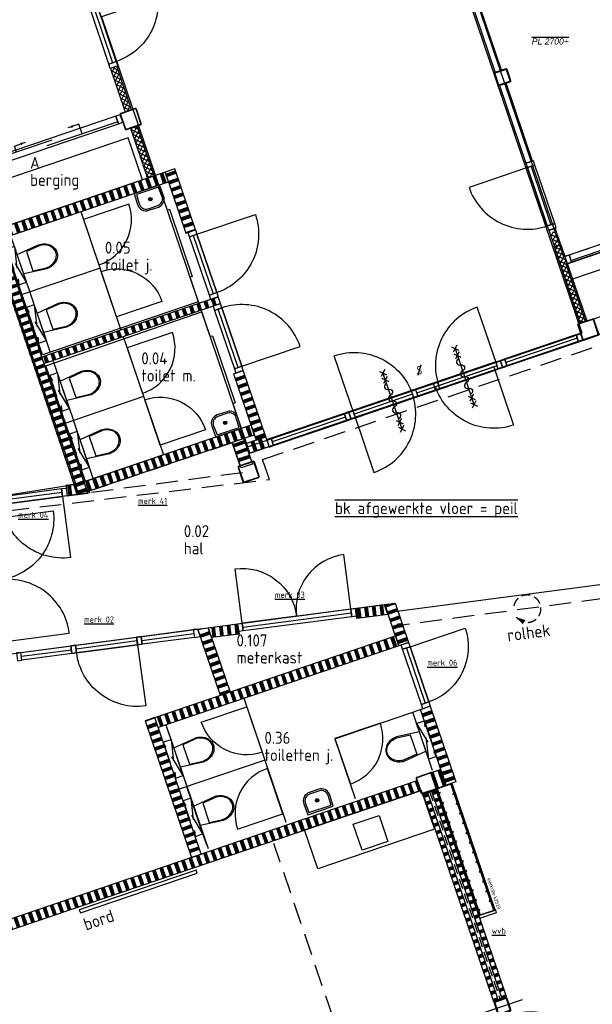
# Model space of a CAD drawing. Header units: millimetres. Extents: x -30480 to 214890, y -181324 to 108676.
# Tile 5 of 48: x 43517 to 51875, y -151265 to -136895. Entities that reach past the tile are written whole.
import ezdxf
from ezdxf.enums import TextEntityAlignment as Align
from ezdxf.xclip import XClip

# ---------------------------------------------------------------- set-up
doc = ezdxf.new("R2010")
doc.units = ezdxf.units.MM
doc.header["$LTSCALE"] = 100
doc.header["$XCLIPFRAME"] = 2
for name, pattern in [('082403 X-ref$0$DASHDOT2', [12.7, 6.35, -3.175, 0, -3.175]), ('082403 X-ref$0$DASHED', [0.75, 0.5, -0.25]), ('082403 X-ref$0$HIDDEN2', [4.7625, 3.175, -1.5875])]:
    doc.linetypes.add(name, pattern=pattern)
for name, color, linetype in [('082403 X-ref$0$Beveilig-Alg-Az', 253, 'Continuous'), ('082403 X-ref$0$Beveilig-Alg-Txt', 253, 'Continuous'), ('082403 X-ref$0$Beveilig-Dik-Az', 1, '082403 X-ref$0$HIDDEN2'), ('082403 X-ref$0$bib', 253, 'Continuous'), ('082403 X-ref$0$BiKoz-Draai-Az', 253, 'Continuous'), ('082403 X-ref$0$BiKoz-Hout-Az', 253, 'Continuous'), ('082403 X-ref$0$BiKoz-Hout-Drs', 253, 'Continuous'), ('082403 X-ref$0$BiWand-Alg-Arc', 8, 'Continuous'), ('082403 X-ref$0$BiWand-Syst-Drs', 253, 'Continuous'), ('082403 X-ref$0$Construct-Beton-Drs', 253, 'Continuous'), ('082403 X-ref$0$Construct-Staal-Drs', 253, 'Continuous'), ('082403 X-ref$0$DIM25', 8, 'Continuous'), ('082403 X-ref$0$Hulplaag-Alg-Az', 253, 'Continuous'), ('082403 X-ref$0$Inricht-Alg-Az', 253, 'Continuous'), ('082403 X-ref$0$InrSanit-Alg-Az', 253, 'Continuous'), ('082403 X-ref$0$MTXT18-100', 253, 'Continuous'), ('082403 X-ref$0$MTXT25-1', 253, 'Continuous'), ('082403 X-ref$0$MTXT35-1', 253, 'Continuous'), ('082403 X-ref$0$nieuw uitzet', 253, 'Continuous'), ('082403 X-ref$0$Plafond-Hout-Drs', 8, 'Continuous'), ('082403 X-ref$0$Sanitair-Alg-Az', 253, 'Continuous'), ('082403 X-ref$0$Trap-Beton-Az', 253, 'Continuous'), ('082403 X-ref$0$TXT18', 253, 'Continuous'), ('082403 X-ref$0$TXT35', 253, 'Continuous')]:
    doc.layers.add(name, color=color, linetype=linetype)
doc.layers.add('082403 X-ref$0$Opp ma', color=8, linetype='Continuous', plot=False)
doc.layers.add('082403 X-ref$0$Opp mfa', color=8, linetype='Continuous', plot=False)
doc.styles.add('082403 X-ref$0$BOS', font='isocp.shx')
doc.styles.add('082403 X-ref$0$BOS3', font='isocp.shx')
doc.styles.add('082403 X-ref$0$Standard', font='isocp.shx')
pattern_1 = [(108.75, (0.13, 0.04), (-106.52964, -36.16194), []), (108.75, (6.05, 2.05), (-106.52964, -36.16194), []), (108.75, (11.97, 4.06), (-106.52964, -36.16194), []), (108.75, (17.89, 6.07), (-106.52964, -36.16194), []), (108.75, (23.8, 8.08), (-106.52964, -36.16194), []), (108.75, (29.72, 10.09), (-106.52964, -36.16194), []), (108.75, (35.64, 12.1), (-106.52964, -36.16194), [])]
pattern_2 = [(96.5, (9.32, -99996.84), (-111.77683, -12.73536), []), (96.5, (15.53, -99996.13), (-111.77683, -12.73536), []), (96.5, (21.74, -99995.42), (-111.77683, -12.73536), []), (96.5, (27.95, -99994.71), (-111.77683, -12.73536), []), (96.5, (34.16, -99994.01), (-111.77683, -12.73536), []), (96.5, (40.37, -99993.3), (-111.77683, -12.73536), []), (96.5, (46.58, -99992.59), (-111.77683, -12.73536), [])]
pattern_3 = [(198.75, (-6e-11, 6e-14), (36.16194, -106.52964), []), (198.75, (-2.01, 5.92), (36.16194, -106.52964), []), (198.75, (-4.02, 11.84), (36.16194, -106.52964), []), (198.75, (-6.03, 17.75), (36.16194, -106.52964), []), (198.75, (-8.04, 23.67), (36.16194, -106.52964), []), (198.75, (-10.04, 29.59), (36.16194, -106.52964), []), (198.75, (-12.05, 35.51), (36.16194, -106.52964), [])]
pattern_4 = [(108.75, (-6e-11, 6e-14), (-106.52964, -36.16194), []), (108.75, (5.92, 2.01), (-106.52964, -36.16194), []), (108.75, (11.84, 4.02), (-106.52964, -36.16194), []), (108.75, (17.75, 6.03), (-106.52964, -36.16194), []), (108.75, (23.67, 8.04), (-106.52964, -36.16194), []), (108.75, (29.59, 10.04), (-106.52964, -36.16194), []), (108.75, (35.51, 12.05), (-106.52964, -36.16194), [])]
pattern_5 = [(198.75, (0, 0), (36.16194, -106.52964), []), (198.75, (-2.01, 5.92), (36.16194, -106.52964), []), (198.75, (-4.02, 11.84), (36.16194, -106.52964), []), (198.75, (-6.03, 17.75), (36.16194, -106.52964), []), (198.75, (-8.04, 23.67), (36.16194, -106.52964), []), (198.75, (-10.04, 29.59), (36.16194, -106.52964), []), (198.75, (-12.05, 35.51), (36.16194, -106.52964), [])]

# ---------------------------------------------------------------- blocks, each defined once
blk = doc.blocks.new('082403 X-ref$0$spoelblok1800x600')
at = {"layer": '082403 X-ref$0$Inricht-Alg-Az', "linetype": 'Continuous'}
blk.add_lwpolyline([(1800, 0), (1800, 600), (0, 600), (0, 0)], close=True, dxfattribs=at)
at = {"layer": '082403 X-ref$0$Inricht-Alg-Az', "linetype": 'Continuous', "ltscale": 0.5}
blk.add_lwpolyline([(700, 50), (1100, 50), (1100, 450), (700, 450)], close=True, dxfattribs=at)
blk = doc.blocks.new('082403 X-ref$0$toilethangend met reservoir')
at = {"layer": '082403 X-ref$0$BiKoz-Hout-Drs'}
blk.add_line((120, -175), (120, 725), dxfattribs=at)
at = {"layer": '082403 X-ref$0$Sanitair-Alg-Az', "linetype": '082403 X-ref$0$HIDDEN2'}
for p, q in [((120, 0), (0, 550)), ((120, 550), (0, 0))]:
    blk.add_line(p, q, dxfattribs=at)
blk.add_lwpolyline([(120, 550), (0, 550), (0, 0), (120, 0)], close=True, dxfattribs=at)
at = {"layer": '082403 X-ref$0$Sanitair-Alg-Az'}
blk.add_lwpolyline([(120, 424), (460, 460, -0.08399), (546, 445, -0.091257), (616, 406, -0.103849), (664, 344, -0.114925), (680, 275, -0.114925), (664, 206, -0.103849), (616, 144, -0.091257), (546, 105, -0.08399), (460, 90), (120, 126)], format="xyb", dxfattribs=at)
blk.add_lwpolyline([(462, 105, 0.081247), (541, 119, 0.091257), (606, 156, 0.103849), (650, 212, 0.114925), (665, 275, 0.114925), (650, 338, 0.103849), (606, 394, 0.091257), (541, 431, 0.081247), (462, 445), (260, 424), (260, 126)], format="xyb", close=True, dxfattribs=at)
blk = doc.blocks.new('082403 X-ref$0$cabinedeur')
at = {"layer": '082403 X-ref$0$BiKoz-Draai-Az'}
blk.add_lwpolyline([(700, 700), (0, 700), (0, 0, 0.416446)], format="xyb", close=True, dxfattribs=at)
blk = doc.blocks.new('082403 X-ref$0$binkozdeur1034')
at = {"layer": '082403 X-ref$0$BiKoz-Draai-Az'}
blk.add_lwpolyline([(967, 0), (67, 0), (67, -900, 0.414214)], format="xyb", close=True, dxfattribs=at)
at = {"layer": '082403 X-ref$0$BiKoz-Hout-Az'}
blk.add_line((67, 57), (967, 57), dxfattribs=at)
blk.add_lwpolyline([(67, 0), (967, 0), (967, 114), (67, 114)], close=True, dxfattribs=at)
at = {"layer": '082403 X-ref$0$BiKoz-Hout-Drs'}
for points in [[(0, 0), (67, 0), (67, 114), (0, 114)], [(967, 0), (1034, 0), (1034, 114), (967, 114)]]:
    blk.add_lwpolyline(points, close=True, dxfattribs=at)
blk = doc.blocks.new('082403 X-ref$0$binkozschuif')
at = {"layer": '082403 X-ref$0$BiKoz-Hout-Az', "linetype": 'Continuous'}
for p, q in [((67, 85), (1163, 85)), ((1063, 28), (2158, 28))]:
    blk.add_line(p, q, dxfattribs=at)
at = {"layer": '082403 X-ref$0$BiKoz-Hout-Az'}
for p, q in [((615, 85), (615, -65)), ((1610, 28), (1610, -65)), ((615, -65), (785, -65)), ((1610, -65), (1440, -65))]:
    blk.add_line(p, q, dxfattribs=at)
blk.add_lwpolyline([(67, 0), (2158, 0), (2158, 114), (67, 114)], close=True, dxfattribs=at)
for points in [[(785, -65, 0, 37.5, 0), (710, -65, 37.5, 37.5, 0)], [(1440, -65, 0, 37.5, 0), (1515, -65, 37.5, 37.5, 0)]]:
    blk.add_lwpolyline(points, format="xyseb", dxfattribs=at)
at = {"layer": '082403 X-ref$0$BiKoz-Hout-Drs'}
for points in [[(0, 0), (67, 0), (67, 114), (0, 114)], [(2158, 0), (2225, 0), (2225, 114), (2158, 114)]]:
    blk.add_lwpolyline(points, close=True, dxfattribs=at)
blk = doc.blocks.new('082403 X-ref$0$aangifte deur 60 minuten (zelfsluitend)')
at = {"layer": '082403 X-ref$0$Beveilig-Alg-Az'}
blk.add_line((1, -863), (1, 860), dxfattribs=at)
for points in [[(-81, 778), (82, 942)], [(80, 781), (-78, 939)], [(-81, 568), (82, 732)], [(80, 571), (-78, 729)], [(-81, -735), (82, -571)], [(80, -732), (-78, -574)], [(-81, -945), (82, -781)], [(80, -942), (-78, -784)]]:
    blk.add_lwpolyline(points, dxfattribs=at)
blk.add_lwpolyline([(0, -543, 1), (0, -362, -1), (0, -181, 1), (0, 0, -1), (0, 181, 1), (0, 362, -1), (0, 543)], format="xyb", dxfattribs=at)
blk = doc.blocks.new('082403 X-ref$0$trap')
at = {"layer": '082403 X-ref$0$Hulplaag-Alg-Az'}
blk.add_line((3669, 32411), (2313, 31950), dxfattribs=at)
at = {"layer": '082403 X-ref$0$Trap-Beton-Az', "linetype": '082403 X-ref$0$HIDDEN2'}
for p, q in [((8025, 33889), (6166, 33258)), ((8044, 33832), (6174, 33197)), ((8679, 31602), (7934, 33795)), ((8796, 31617), (8025, 33889)), ((8344, 31517), (7609, 33684)), ((8577, 31548), (7827, 33758)), ((7879, 31456), (7173, 33537)), ((8112, 31487), (7391, 33611)), ((7414, 31395), (6738, 33389)), ((7647, 31426), (6955, 33463)), ((6949, 31334), (6302, 33241)), ((7182, 31364), (6520, 33315)), ((6717, 31303), (6238, 32715)), ((8684, 31562), (6429, 31265)), ((8692, 31503), (6436, 31206)), ((8345, 31461), (8345, 31461))]:
    blk.add_line(p, q, dxfattribs=at)
at = {"layer": '082403 X-ref$0$Trap-Beton-Az'}
for p, q in [((6084, 33230), (3669, 32411)), ((6092, 33170), (3689, 32354)), ((6251, 31960), (5866, 33093)), ((6019, 31211), (5431, 32945)), ((6252, 31242), (5649, 33019)), ((5554, 31150), (4995, 32797)), ((5787, 31181), (5213, 32871)), ((5089, 31089), (4560, 32649)), ((5322, 31119), (4777, 32723)), ((4624, 31028), (4124, 32502)), ((4857, 31058), (4342, 32575)), ((3669, 32411), (3701, 32316)), ((4392, 30997), (3906, 32428)), ((4163, 30957), (3701, 32316)), ((8692, 31503), (8679, 31602)), ((6344, 31254), (4161, 30967)), ((6352, 31194), (4169, 30907)), ((4169, 30907), (4161, 30967))]:
    blk.add_line(p, q, dxfattribs=at)
at = {"layer": '082403 X-ref$0$Trap-Beton-Az', "linetype": '082403 X-ref$0$DASHDOT2', "ltscale": 0.5}
for p, q in [((6360, 31130), (6077, 33280)), ((6443, 31158), (6160, 33308))]:
    blk.add_line(p, q, dxfattribs=at)
at = {"layer": '082403 X-ref$0$Trap-Beton-Az'}
blk.add_lwpolyline([(5729, 31971), (5669, 32194), (5892, 32135), (5729, 31971), (5699, 32082), (4770, 31829)], dxfattribs=at)
blk.add_circle((4818, 31842), 20, dxfattribs=at)
blk = doc.blocks.new('082403 X-ref$0$kapstok leerkotte 25x')
at = {"layer": '082403 X-ref$0$Inricht-Alg-Az'}
for points in [[(20, 1950), (0, 1950)], [(0, 1950), (250, 1950)], [(230, 0), (230, 1950)], [(230, 1950), (250, 1950)], [(250, 0), (250, 1950)], [(0, 0), (250, 0)]]:
    blk.add_lwpolyline(points, dxfattribs=at)
at = {"layer": '082403 X-ref$0$Inricht-Alg-Az', "color": 9}
for points in [[(20, 1950), (20, 0), (0, 0), (0, 1950)], [(20, 1870), (40, 1870), (40, 1880), (20, 1880)], [(20, 1720), (40, 1720), (40, 1730), (20, 1730)], [(20, 1570), (40, 1570), (40, 1580), (20, 1580)], [(20, 1420), (40, 1420), (40, 1430), (20, 1430)], [(20, 1270), (40, 1270), (40, 1280), (20, 1280)], [(20, 1120), (40, 1120), (40, 1130), (20, 1130)], [(20, 970), (40, 970), (40, 980), (20, 980)], [(20, 820), (40, 820), (40, 830), (20, 830)], [(20, 670), (40, 670), (40, 680), (20, 680)], [(20, 520), (40, 520), (40, 530), (20, 530)], [(20, 370), (40, 370), (40, 380), (20, 380)], [(20, 220), (40, 220), (40, 230), (20, 230)], [(20, 70), (40, 70), (40, 80), (20, 80)]]:
    blk.add_lwpolyline(points, close=True, dxfattribs=at)
blk.add_lwpolyline([(20, 0), (20, 1950)], dxfattribs=at)
at = {"layer": '082403 X-ref$0$Inricht-Alg-Az'}
for points in [[(230, 1950), (230, 0), (250, 0), (250, 1950)], [(210, 1795), (230, 1795), (230, 1805), (210, 1805)], [(210, 1645), (230, 1645), (230, 1655), (210, 1655)], [(210, 1495), (230, 1495), (230, 1505), (210, 1505)], [(210, 1345), (230, 1345), (230, 1355), (210, 1355)], [(210, 1195), (230, 1195), (230, 1205), (210, 1205)], [(210, 1045), (230, 1045), (230, 1055), (210, 1055)], [(210, 895), (230, 895), (230, 905), (210, 905)], [(210, 745), (230, 745), (230, 755), (210, 755)], [(210, 595), (230, 595), (230, 605), (210, 605)], [(210, 445), (230, 445), (230, 455), (210, 455)], [(210, 295), (230, 295), (230, 305), (210, 305)], [(210, 145), (230, 145), (230, 155), (210, 155)]]:
    blk.add_lwpolyline(points, close=True, dxfattribs=at)
at = {"layer": '082403 X-ref$0$Hulplaag-Alg-Az', "insert": (337, 471), "char_height": 50, "width": 1235.48, "attachment_point": 1, "rotation": 270, "style": '082403 X-ref$0$Standard'}
blk.add_mtext('{\\fArial|b0|i0|c0|p34;leerkotte k2519}', dxfattribs=at)
blk = doc.blocks.new('082403 X-ref$0$dtboord01')
at = {"layer": '082403 X-ref$0$Inricht-Alg-Az'}
blk.add_lwpolyline([(0, -50), (1800, -50), (1800, 0), (0, 0)], close=True, dxfattribs=at)
at = {"layer": '082403 X-ref$0$MTXT18-100', "style": '082403 X-ref$0$BOS3'}
blk.add_text('bord', height=180, dxfattribs=at).set_placement((-5, -322))
blk = doc.blocks.new('082403 X-ref$0$slot van binnenuit zonder sleutel')
at = {"layer": '082403 X-ref$0$Beveilig-Alg-Txt'}
blk.add_line((47, 157), (-47, -157), dxfattribs=at)
at = {"layer": '082403 X-ref$0$Beveilig-Alg-Txt', "style": '082403 X-ref$0$BOS'}
blk.add_text('S', height=250, dxfattribs=at).set_placement((0, 0), align=Align.MIDDLE)
blk = doc.blocks.new('082403 X-ref$0$fontein')
at = {"layer": '082403 X-ref$0$InrSanit-Alg-Az'}
for points in [[(-75, 300, 0.431046), (-200, 168), (-195, 0), (195, 0), (200, 168, 0.431046), (75, 300)], [(-75, 275, 0.43387), (-175, 168), (-170, 25), (170, 25), (175, 168, 0.43387), (75, 275)]]:
    blk.add_lwpolyline(points, format="xyb", close=True, dxfattribs=at)
for points in [[(20, 155), (-20, 155)], [(0, 175), (0, 135)]]:
    blk.add_lwpolyline(points, dxfattribs=at)
for radius in [25, 20]:
    blk.add_circle((0, 155), radius, dxfattribs=at)
blk = doc.blocks.new('082403 X-ref$0$rolluiksymbol')
at = {"layer": '082403 X-ref$0$BiKoz-Draai-Az'}
blk.add_lwpolyline([(-171, -104, 0, 75, 0), (-71, -190, 75, 75, 0)], format="xyseb", dxfattribs=at)
at = {"layer": '082403 X-ref$0$BiKoz-Draai-Az', "linetype": '082403 X-ref$0$HIDDEN2', "ltscale": 0.4}
blk.add_arc((0, 0), 200, 211.3867, 163.6722, dxfattribs=at)
blk = doc.blocks.new('082403 X-ref$0$rolluik')
at = {"layer": '082403 X-ref$0$Inricht-Alg-Az', "linetype": '082403 X-ref$0$HIDDEN2'}
blk.add_line((60, -305), (-3827, -816), dxfattribs=at)
at = {"layer": '082403 X-ref$0$bib', "rotation": 7.500000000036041}
blk.add_blockref('082403 X-ref$0$rolluiksymbol', (-1997, -576), dxfattribs=at)
at = {"layer": '082403 X-ref$0$MTXT18-100', "style": '082403 X-ref$0$BOS3'}
blk.add_text('rolhek', height=180, rotation=7.5, dxfattribs=at).set_placement((-2276, -1055))
blk = doc.blocks.new('082403 X-ref$0$meterkastkozijn')
at = {"layer": '082403 X-ref$0$BiKoz-Draai-Az'}
for points in [[(867, 114), (67, 114), (67, 914, -0.414214)], [(867, 114), (1667, 114), (1667, 914, 0.414214)]]:
    blk.add_lwpolyline(points, format="xyb", close=True, dxfattribs=at)
at = {"layer": '082403 X-ref$0$BiKoz-Hout-Az'}
blk.add_line((67, 57), (1667, 57), dxfattribs=at)
blk.add_lwpolyline([(67, 114), (1667, 114), (1667, 0), (67, 0)], close=True, dxfattribs=at)
at = {"layer": '082403 X-ref$0$BiKoz-Hout-Drs'}
for points in [[(0, 114), (67, 114), (67, 0), (0, 0)], [(1667, 114), (1734, 114), (1734, 0), (1667, 0)]]:
    blk.add_lwpolyline(points, close=True, dxfattribs=at)
blk = doc.blocks.new('082403 X-ref$0$binkozdeur984')
at = {"layer": '082403 X-ref$0$BiKoz-Draai-Az'}
blk.add_lwpolyline([(917, 0), (67, 0), (67, -850, 0.414214)], format="xyb", close=True, dxfattribs=at)
at = {"layer": '082403 X-ref$0$BiKoz-Hout-Az'}
blk.add_line((67, 57), (917, 57), dxfattribs=at)
blk.add_lwpolyline([(67, 0), (917, 0), (917, 114), (67, 114)], close=True, dxfattribs=at)
at = {"layer": '082403 X-ref$0$BiKoz-Hout-Drs'}
for points in [[(0, 0), (67, 0), (67, 114), (0, 114)], [(917, 0), (984, 0), (984, 114), (917, 114)]]:
    blk.add_lwpolyline(points, close=True, dxfattribs=at)
blk = doc.blocks.new('082403 X-ref$0$_K200x10')
at = {"layer": '082403 X-ref$0$Construct-Staal-Drs'}
for points in [[(85, 100), (-85, 100, 0.414214), (-100, 85), (-100, -85, 0.414214), (-85, -100), (85, -100, 0.414214), (100, -85), (100, 85, 0.414214)], [(85, 90), (-85, 90, 0.414214), (-90, 85), (-90, -85, 0.414214), (-85, -90), (85, -90, 0.414214), (90, -85), (90, 85, 0.414214)]]:
    blk.add_lwpolyline(points, format="xyb", close=True, dxfattribs=at)
blk = doc.blocks.new('082403 X-ref$0$ruimtenummer met m2_1')
at = {"layer": '082403 X-ref$0$MTXT25-1', "style": '082403 X-ref$0$BOS'}
blk.add_attdef('OPPERVLAKTE', (0, 498), '', height=250, dxfattribs=at)
at = {"layer": '082403 X-ref$0$MTXT35-1', "style": '082403 X-ref$0$BOS'}
for tag, p in [('RUIMTENUMMER', (-8, 1448)), ('RUIMTENAAM', (-8, 948))]:
    blk.add_attdef(tag, p, '', height=350, dxfattribs=at)
blk = doc.blocks.new('*U79')
at = {"layer": '082403 X-ref$0$Construct-Staal-Drs'}
for points in [[(110, 125), (-110, 125, 0.4142136), (-125, 110), (-125, -110, 0.4142136), (-110, -125), (110, -125, 0.4142136), (125, -110), (125, 110, 0.4142136)], [(110, 118.7), (-110, 118.7, 0.4142136), (-118.7, 110), (-118.7, -110, 0.4142136), (-110, -118.7), (110, -118.7, 0.4142136), (118.7, -110), (118.7, 110, 0.4142136)]]:
    blk.add_lwpolyline(points, format="xyb", close=True, dxfattribs=at)
blk = doc.blocks.new('082403 X-ref')
at = {"layer": '082403 X-ref$0$BiWand-Alg-Arc'}
h = blk.add_hatch(dxfattribs=at)
h.set_pattern_fill('_USER', color=8, scale=50, angle=45, style=0, double=1, pattern_type=0)
h.set_pattern_definition([(243.7455, (-6179.78, 40292.68), (44.8419, -22.11794), []), (333.7455, (-6179.78, 40292.68), (22.11794, 44.8419), [])])
h.paths.add_polyline_path([(-4391, 35272), (-4296, 35304), (-4512, 35939), (-4606, 35907)])
h = blk.add_hatch(dxfattribs=at)
h.set_pattern_fill('_USER', color=8, scale=50, angle=63.75, style=0, double=1, pattern_type=0)
h.set_pattern_definition([(63.75, (5e-07, 2e-07), (-44.84364, 22.114435), []), (153.75, (5e-07, 2e-07), (-22.114435, -44.84364), [])])
h.paths.add_polyline_path([(-4216, 35067), (-4310, 35035), (-4063, 34306), (-3968, 34338)])
h = blk.add_hatch(dxfattribs=at)
h.set_pattern_fill('SWAND', color=8, angle=18.75, style=0)
h.set_pattern_definition(pattern_1)
h.paths.add_polyline_path([(-3807, 34393), (-3759, 34251), (-6174, 33431), (-6222, 33573)])
h = blk.add_hatch(dxfattribs=at)
h.set_pattern_fill('SWAND', color=8, angle=108.75, style=0)
h.set_pattern_definition([(198.75, (0.13, 0.04), (36.16194, -106.52964), []), (198.75, (-1.88, 5.96), (36.16194, -106.52964), []), (198.75, (-3.89, 11.88), (36.16194, -106.52964), []), (198.75, (-5.9, 17.8), (36.16194, -106.52964), []), (198.75, (-7.9, 23.72), (36.16194, -106.52964), []), (198.75, (-9.91, 29.64), (36.16194, -106.52964), []), (198.75, (-11.92, 35.55), (36.16194, -106.52964), [])])
h.paths.add_polyline_path([(-3363, 33550), (-3665, 34442), (-3807, 34394), (-3505, 33502)])
h.paths.add_polyline_path([(-2338, 30530), (-2666, 31497), (-2808, 31449), (-2480, 30482)])
h = blk.add_hatch(dxfattribs=at)
h.set_pattern_fill('SWAND', color=8, angle=90, style=0)
h.set_pattern_definition([(198.75, (128.09, 11.97), (36.16194, -106.52964), []), (198.75, (126.08, 17.89), (36.16194, -106.52964), []), (198.75, (124.07, 23.81), (36.16194, -106.52964), []), (198.75, (122.06, 29.73), (36.16194, -106.52964), []), (198.75, (120.05, 35.64), (36.16194, -106.52964), []), (198.75, (118.04, 41.56), (36.16194, -106.52964), []), (198.75, (116.04, 47.48), (36.16194, -106.52964), [])])
h.paths.add_polyline_path([(-6245, 33565), (-6387, 33517), (-5087, 29685), (-4935, 29705)])
h = blk.add_hatch(dxfattribs=at)
h.set_pattern_fill('_USER', color=8, scale=50, angle=45, style=0, double=1, pattern_type=0)
h.set_pattern_definition([(63.75, (2217.4, -4622.567), (-44.84364, 22.114435), []), (153.75, (2217.4, -4622.567), (-22.114435, -44.84364), [])])
h.paths.add_polyline_path([(1901, 33538), (1882, 33531), (1951, 33327), (1970, 33333)])
h.paths.add_polyline_path([(1882, 33531), (1806, 33506), (1875, 33301), (1951, 33327)])
h = blk.add_hatch(dxfattribs=at)
h.set_pattern_fill('_USER', color=8, scale=50, angle=45, style=0, double=1, pattern_type=0)
h.set_pattern_definition([(63.75, (25.5, -12.465), (-44.84364, 22.114435), []), (153.75, (25.5, -12.465), (-22.114435, -44.84364), [])])
h.paths.add_polyline_path([(2253, 32189), (2348, 32221), (1970, 33333), (1875, 33301)])
h = blk.add_hatch(dxfattribs=at)
h.set_pattern_fill('SWAND', color=8, angle=18.75, style=0)
h.set_pattern_definition([(108.75, (-5610.55, 31600.04), (-106.5296, -36.162), []), (108.75, (-5604.63, 31602.05), (-106.5296, -36.162), []), (108.75, (-5598.71, 31604.06), (-106.5296, -36.162), []), (108.75, (-5592.79, 31606.06), (-106.5296, -36.162), []), (108.75, (-5586.88, 31608.07), (-106.5296, -36.162), []), (108.75, (-5580.96, 31610.08), (-106.5296, -36.162), []), (108.75, (-5575.04, 31612.09), (-106.5296, -36.162), [])])
h.paths.add_polyline_path([(-5578, 31600), (-2998, 32476), (-3030, 32571), (-5611, 31695)])
h = blk.add_hatch(dxfattribs=at)
h.set_pattern_fill('SWAND', color=8, angle=18.75, style=0)
h.set_pattern_definition([(108.75, (1253.8, -3693.13), (-106.52964, -36.16194), []), (108.75, (1259.71, -3691.12), (-106.52964, -36.16194), []), (108.75, (1265.63, -3689.11), (-106.52964, -36.16194), []), (108.75, (1271.55, -3687.1), (-106.52964, -36.16194), []), (108.75, (1277.47, -3685.09), (-106.52964, -36.16194), []), (108.75, (1283.39, -3683.08), (-106.52964, -36.16194), []), (108.75, (1289.3, -3681.07), (-106.52964, -36.16194), [])])
h.paths.add_polyline_path([(-2553, 30700), (-2505, 30557), (-4920, 29738), (-4968, 29880)])
h = blk.add_hatch(dxfattribs=at)
h.set_pattern_fill('SWAND', color=8, angle=90, style=0)
h.set_pattern_definition([(198.75, (0.13, 0.04), (36.16194, -106.52964), []), (198.75, (-1.88, 5.96), (36.16194, -106.52964), []), (198.75, (-3.89, 11.88), (36.16194, -106.52964), []), (198.75, (-5.9, 17.8), (36.16194, -106.52964), []), (198.75, (-7.9, 23.72), (36.16194, -106.52964), []), (198.75, (-9.91, 29.64), (36.16194, -106.52964), []), (198.75, (-11.92, 35.55), (36.16194, -106.52964), [])])
h.paths.add_polyline_path([(-2712, 30109), (-2541, 30167), (-2657, 30506), (-2827, 30448)])
h = blk.add_hatch(dxfattribs=at)
h.set_pattern_fill('SWAND', color=8, angle=18.75, style=0)
h.set_pattern_definition(pattern_1)
h.paths.add_polyline_path([(-2338, 30530), (-2631, 30430), (-2583, 30288), (-2289, 30388)])
h = blk.add_hatch(dxfattribs=at)
h.set_pattern_fill('SWAND', color=8, angle=348.75, style=0)
h.set_pattern_definition([(97.5, (-0.49, 3.69), (-111.53755, -14.6842), []), (97.5, (5.71, 4.5), (-111.53755, -14.6842), []), (97.5, (11.91, 5.32), (-111.53755, -14.6842), []), (97.5, (18.1, 6.13), (-111.53755, -14.6842), []), (97.5, (24.3, 6.95), (-111.53755, -14.6842), []), (97.5, (30.5, 7.76), (-111.53755, -14.6842), []), (97.5, (36.69, 8.58), (-111.53755, -14.6842), [])])
h.paths.add_polyline_path([(-5237, 29670), (-5257, 29819), (-5112, 29838), (-5063, 29693)])
h = blk.add_hatch(dxfattribs=at)
h.set_pattern_fill('SWAND', color=8, angle=347.75, style=0)
h.set_pattern_definition(pattern_2)
h.paths.add_polyline_path([(-1009, 27879), (-1028, 28027), (-599, 28084), (-550, 27939)])
h = blk.add_hatch(dxfattribs=at)
h.set_pattern_fill('SWAND', color=8, angle=108.75, style=0)
h.set_pattern_definition(pattern_3)
h.paths.add_polyline_path([(-395, 27481), (-253, 27530), (-447, 28104), (-599, 28084)])
h = blk.add_hatch(dxfattribs=at)
h.set_pattern_fill('SWAND', color=8, angle=108.75, style=0)
h.set_pattern_definition(pattern_3)
h.paths.add_polyline_path([(-2858, 26805), (-3000, 26757), (-3328, 27725), (-3177, 27745)])
h = blk.add_hatch(dxfattribs=at)
h.set_pattern_fill('SWAND', color=8, angle=347.75, style=0)
h.set_pattern_definition(pattern_2)
h.paths.add_polyline_path([(-3128, 27600), (-3177, 27745), (-2748, 27801), (-2728, 27652)])
h = blk.add_hatch(dxfattribs=at)
h.set_pattern_fill('SWAND', color=8, angle=18.75, style=0)
h.set_pattern_definition(pattern_4)
h.paths.add_polyline_path([(-443, 27624), (-395, 27481), (-3908, 26290), (-3956, 26432)])
h = blk.add_hatch(dxfattribs=at)
h.set_pattern_fill('SWAND', color=8, angle=108.75, style=0)
h.set_pattern_definition(pattern_3)
h.paths.add_polyline_path([(296, 25447), (438, 25495), (64, 26598), (-78, 26550)])
h = blk.add_hatch(dxfattribs=at)
h.set_pattern_fill('SWAND', color=8, angle=108.75, style=0)
h.set_pattern_definition(pattern_3)
h.paths.add_polyline_path([(-3294, 24481), (-3436, 24433), (-4098, 26384), (-3956, 26432)])
h = blk.add_hatch(dxfattribs=at)
h.set_pattern_fill('SWAND', color=8, angle=18.75, style=0)
h.set_pattern_definition([(108.75, (-1223.38, -511.85), (-106.52964, -36.16194), []), (108.75, (-1217.46, -509.84), (-106.52964, -36.16194), []), (108.75, (-1211.54, -507.83), (-106.52964, -36.16194), []), (108.75, (-1205.62, -505.82), (-106.52964, -36.16194), []), (108.75, (-1199.7, -503.81), (-106.52964, -36.16194), []), (108.75, (-1193.79, -501.8), (-106.52964, -36.16194), []), (108.75, (-1187.87, -499.8), (-106.52964, -36.16194), [])])
h.paths.add_polyline_path([(219, 25674), (67, 25623), (145, 25395), (296, 25447)])
h = blk.add_hatch(dxfattribs=at)
h.set_pattern_fill('SWAND', color=8, scale=150.241981, angle=198.8424, style=0)
h.set_pattern_definition([(288.84, (96, 25538), (15996, 5459), []), (288.84, (-792, 25234), (15996, 5459), []), (288.84, (-1681, 24931), (15996, 5459), []), (288.84, (-2570, 24628), (15996, 5459), []), (288.84, (-3458, 24324), (15996, 5459), []), (288.84, (-4347, 24021), (15996, 5459), []), (288.84, (-5236, 23718), (15996, 5459), [])])
h.paths.add_polyline_path([(96, 25538), (145, 25395), (296, 25447), (248, 25589)])
h = blk.add_hatch(dxfattribs=at)
h.set_pattern_fill('SWAND', color=8, angle=18.75, style=0)
h.set_pattern_definition(pattern_4)
h.paths.add_polyline_path([(-7541, 22992), (-7492, 22850), (-83, 25366), (-131, 25508)])
h = blk.add_hatch(dxfattribs=at)
h.set_pattern_fill('SWAND', color=8, angle=90, style=0)
h.set_pattern_definition(pattern_5)
h.paths.add_polyline_path([(26, 25339), (-40, 25317), (987, 22291), (1053, 22314)])
h = blk.add_hatch(dxfattribs=at)
h.set_pattern_fill('SWAND', color=8, angle=90, style=0)
h.set_pattern_definition(pattern_5)
h.paths.add_polyline_path([(150, 25381), (83, 25359), (1110, 22333), (1177, 22356)])
at = {"color": 8}
for p, q in [((-1028, 28027), (-1009, 27879)), ((-2748, 27801), (-2728, 27652))]:
    blk.add_line(p, q, dxfattribs=at)
at = {"layer": '082403 X-ref$0$Beveilig-Dik-Az'}
blk.add_lwpolyline([(-7056, 29337), (-7056, 29337), (-2285, 29908), (-2383, 30198), (10477, 34562), (10477, 34562), (10477, 34562), (10477, 34562), (9392, 37762), (13244, 39074)], dxfattribs=at)
at = {"layer": '082403 X-ref$0$bib', "color": 8}
blk.add_line((-6197, 33423), (-4992, 29872), dxfattribs=at)
at = {"layer": '082403 X-ref$0$BiKoz-Draai-Az', "color": 8}
for points in [[(187, 31281), (1039, 31571), (750, 32423, 0.414214)], [(-196, 31151), (-1048, 30862), (-1337, 31714, -0.414214)], [(138, 31265), (990, 31554), (1279, 30702, -0.414214)], [(-196, 31151), (-1048, 30862), (-759, 30010, 0.414214)], [(-6215, 28442), (-6332, 29334), (-5440, 29452, -0.414214)], [(-6215, 28442), (-6097, 27550), (-5205, 27667, 0.414214)]]:
    blk.add_lwpolyline(points, format="xyb", close=True, dxfattribs=at)
blk.add_lwpolyline([(-1030, 30808), (1057, 31517), (1021, 31625), (-1066, 30916)], close=True, dxfattribs=at)
at = {"layer": '082403 X-ref$0$BiKoz-Hout-Drs', "color": 8}
for p, q in [((-5037, 33817), (-4451, 32088)), ((-4757, 32992), (-5894, 32607)), ((-4418, 31994), (-3832, 30266)), ((2210, 31968), (1166, 31614)), ((-132, 31173), (123, 31260)), ((-4121, 31118), (-5257, 30732)), ((-1175, 30819), (-2242, 30457)), ((-2658, 26714), (-2044, 24906)), ((-1328, 26125), (-78, 26550)), ((-3794, 26328), (-3180, 24520)), ((-1328, 26125), (-1031, 25250)), ((-2351, 25810), (-3601, 25386))]:
    blk.add_line(p, q, dxfattribs=at)
for points in [[(1011, 35848), (1105, 35881), (720, 37017), (625, 36985)], [(1461, 34523), (1555, 34555), (1170, 35691), (1075, 35659)], [(1184, 31560), (1148, 31668), (2191, 32022), (2228, 31914)], [(-1156, 30765), (-1193, 30873), (-2260, 30511), (-2224, 30403)]]:
    blk.add_lwpolyline(points, close=True, dxfattribs=at)
at = {"layer": '082403 X-ref$0$BiWand-Syst-Drs', "color": 8}
for points in [[(-6197, 33423), (-3759, 34251), (-3807, 34393), (-6245, 33565)], [(-3363, 33550), (-3665, 34441), (-3807, 34393), (-3505, 33502)], [(-5088, 29690), (-4937, 29710), (-6245, 33565), (-6387, 33517)], [(-5578, 31600), (-2998, 32476), (-3030, 32571), (-5611, 31695)], [(-2337, 30530), (-2666, 31497), (-2808, 31449), (-2479, 30482)], [(-4944, 29730), (-2505, 30557), (-2553, 30700), (-4992, 29872)], [(-2541, 30167), (-2657, 30506), (-2827, 30448), (-2712, 30109)], [(-2583, 30288), (-2289, 30388), (-2337, 30530), (-2631, 30430)], [(-5237, 29670), (-5089, 29690), (-5138, 29835), (-5257, 29819)], [(-1009, 27879), (-1028, 28027), (-599, 28084), (-550, 27939)], [(-599, 28084), (-447, 28104), (-253, 27530), (-395, 27481)], [(-3328, 27725), (-3177, 27745), (-2858, 26805), (-3000, 26757)], [(-3128, 27600), (-3177, 27745), (-2748, 27801), (-2728, 27652)], [(-3908, 26290), (-3956, 26432), (-443, 27624), (-395, 27481)], [(-78, 26550), (64, 26598), (438, 25495), (296, 25447)], [(-3422, 24391), (-3280, 24439), (-3956, 26432), (-4098, 26384)], [(168, 25403), (296, 25447), (219, 25674), (91, 25631)], [(-7492, 22850), (-83, 25366), (-131, 25508), (-7541, 22992)], [(987, 22291), (1177, 22356), (150, 25381), (-40, 25317)], [(987, 22291), (1053, 22314), (26, 25339), (-40, 25317)], [(-29, 25331), (-26, 25322), (135, 25376), (132, 25386)], [(1110, 22333), (1177, 22356), (150, 25381), (83, 25359)]]:
    blk.add_lwpolyline(points, close=True, dxfattribs=at)
at = {"layer": '082403 X-ref$0$BiWand-Syst-Drs', "color": 8, "linetype": '082403 X-ref$0$HIDDEN2'}
blk.add_lwpolyline([(-4937, 29710), (-4944, 29730), (-2827, 30448), (-2678, 30007)], close=True, dxfattribs=at)
at = {"layer": '082403 X-ref$0$Construct-Beton-Drs', "color": 8, "linetype": '082403 X-ref$0$DASHED', "ltscale": 3}
blk.add_line((52, 25358), (1085, 22314), dxfattribs=at)
at = {"layer": '082403 X-ref$0$DIM25', "color": 8, "linetype": '082403 X-ref$0$DASHDOT2'}
blk.add_line((807, 22114), (1456, 22334), dxfattribs=at)
at = {"layer": '082403 X-ref$0$Inricht-Alg-Az', "color": 8}
for points in [[(-6245, 33565), (-4139, 34280), (-4348, 34896), (-6454, 34180)], [(2350, 32216), (4456, 32931), (4247, 33547), (2141, 32832)], [(-410, 27754), (-336, 27764), (-341, 27803), (-416, 27794)], [(-4141, 27503), (-4155, 27616), (-3395, 27716), (-3380, 27603)], [(-5897, 27272), (-5912, 27385), (-5181, 27481), (-5166, 27368)], [(786, 23506), (1032, 23590), (1019, 23628), (773, 23544)], [(1001, 22296), (1005, 22287), (1166, 22341), (1162, 22351)]]:
    blk.add_lwpolyline(points, close=True, dxfattribs=at)
for points in [[(-4148, 27559), (-3387, 27659)], [(-5904, 27328), (-5173, 27424)]]:
    blk.add_lwpolyline(points, dxfattribs=at)
at = {"layer": '082403 X-ref$0$nieuw uitzet', "color": 8}
for points in [[(-4391, 35272), (-4296, 35304), (-4512, 35939), (-4606, 35907)], [(-4063, 34306), (-3968, 34338), (-4216, 35067), (-4310, 35035)], [(1875, 33301), (1970, 33333), (1888, 33576), (1793, 33544)], [(2291, 31935), (2228, 31914), (2191, 32022), (2255, 32043)], [(1121, 31538), (1057, 31517), (1021, 31625), (1084, 31646)], [(1184, 31560), (1121, 31538), (1084, 31646), (1148, 31668)], [(142, 31206), (205, 31227), (169, 31335), (105, 31314)], [(-177, 31097), (-114, 31119), (-151, 31227), (-214, 31205)], [(-1093, 30787), (-1030, 30808), (-1066, 30916), (-1130, 30894)], [(-1156, 30765), (-1093, 30787), (-1130, 30894), (-1193, 30873)], [(-2287, 30381), (-2224, 30403), (-2260, 30511), (-2324, 30489)], [(-4207, 27494), (-4141, 27503), (-4155, 27616), (-4222, 27607)], [(-3380, 27603), (-3291, 27615), (-3328, 27725), (-3395, 27716)], [(-5166, 27368), (-5099, 27377), (-5114, 27490), (-5181, 27481)], [(-5963, 27263), (-5897, 27272), (-5912, 27385), (-5978, 27376)]]:
    blk.add_lwpolyline(points, close=True, dxfattribs=at)
blk.add_lwpolyline([(1875, 33301), (1875, 33301), (1970, 33333), (2348, 32221), (2253, 32189), (1875, 33301)], dxfattribs=at)
at = {"layer": '082403 X-ref$0$Opp ma'}
for points in [[(-3437, 42169), (-1894, 37624), (-4735, 36659), (-2606, 30386), (2281, 32045), (-236, 39459), (1733, 40128), (-162, 45710), (-2131, 45041), (-4458, 51897), (-9345, 50239), (-8335, 47265), (-5494, 48230), (-3952, 43684), (-6792, 42720), (-7017, 43383), (-8911, 42740), (-7947, 39899), (-6053, 40542), (-6278, 41205), (-3437, 42169)], [(2008, 33159), (4258, 33920), (4579, 32973), (9906, 34781), (9318, 36512), (7511, 41836), (2303, 40068), (2673, 38979), (305, 38175), (445, 37764), (461, 37717)], [(-5595, 31726), (-6174, 33431), (-3901, 34202), (-3778, 33839), (-3744, 33851), (-3411, 32872), (-3445, 32860), (-3322, 32498)], [(2045, 33051), (4152, 33766), (4437, 32925), (2330, 32209)], [(-5547, 31564), (-3274, 32356), (-3153, 31999), (-3117, 32005), (-2785, 31026), (-2819, 31014), (-2696, 30651), (-4968, 29880)]]:
    blk.add_lwpolyline(points, close=True, dxfattribs=at)
at = {"layer": '082403 X-ref$0$Opp mfa'}
blk.add_lwpolyline([(-10453, 31149), (-6063, 32639), (-5111, 29834), (-6277, 29648), (-6276, 29634), (-7148, 29520), (-7239, 30214), (-10026, 29847), (-10134, 30165), (-10121, 30170)], close=True, dxfattribs=at)
blk.add_lwpolyline([(-4912, 29713), (-6452, 29510), (-6167, 27349), (-609, 28081), (-569, 27965), (8538, 29164), (8525, 29263), (11416, 29644), (11129, 31825), (4169, 30907), (3669, 32411), (-2583, 30288), (-2530, 30133), (-2701, 30076), (-2827, 30448), (-4920, 29738), (-4912, 29713)], dxfattribs=at)
at = {"layer": '082403 X-ref$0$Plafond-Hout-Drs', "color": 8, "linetype": '082403 X-ref$0$HIDDEN2'}
blk.add_line((-289, 18912), (-2218, 24593), dxfattribs=at)
at = {"color": 8, "rotation": 7.499999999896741}
blk.add_blockref('082403 X-ref$0$meterkastkozijn', (-2733, 27688), dxfattribs=at)
at = {"color": 8}
blk.add_blockref('082403 X-ref$0$rolluik', (3476, 28598), dxfattribs=at)
at = {"layer": '082403 X-ref$0$bib', "color": 8, "xscale": -1}
for name, p, rotation in [('082403 X-ref$0$binkozdeur1034', (-4831, 36923), 108.7499999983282), ('082403 X-ref$0$binkozschuif', (2027, 33165), 198.7499999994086), ('082403 X-ref$0$binkozdeur1034', (-3363, 33550), 108.7499999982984), ('082403 X-ref$0$cabinedeur', (-4741, 32945), 198.7499999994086), ('082403 X-ref$0$cabinedeur', (-4105, 31071), 198.7499999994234), ('082403 X-ref$0$binkozdeur1034', (-5237, 29670), 7.499999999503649), ('082403 X-ref$0$binkozdeur984', (-253, 27530), 108.7578111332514), ('082403 X-ref$0$binkozdeur1034', (-4141, 27503), 7.499999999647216), ('082403 X-ref$0$cabinedeur', (-2391, 25928), 18.7491825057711), ('082403 X-ref$0$toilethangend met reservoir', (155, 25863), 18.7499999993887), ('082403 X-ref$0$spoelblok1800x600', (125, 24803), 18.74999999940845)]:
    blk.add_blockref(name, p, dxfattribs=dict(at, rotation=rotation))
at = {"layer": '082403 X-ref$0$bib', "color": 8}
for name, p, rotation in [('082403 X-ref$0$_K200x10', (1118, 35779), 18.74999999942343), ('082403 X-ref$0$binkozschuif', (-4461, 35230), 198.7499999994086), ('*U79', (-4308, 35168), 18.75000000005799), ('082403 X-ref$0$binkozdeur1034', (1461, 34523), 288.7499999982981), ('082403 X-ref$0$fontein', (-4072, 34144), 198.7517212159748), ('082403 X-ref$0$cabinedeur', (-4773, 33040), 18.74999999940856), ('082403 X-ref$0$toilethangend met reservoir', (-5942, 32749), 18.74999999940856), ('082403 X-ref$0$toilethangend met reservoir', (-5653, 31897), 18.74999999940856), ('082403 X-ref$0$binkozdeur1034', (-2666, 31497), 108.7499999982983), ('*U79', (2369, 32096), 18.75000000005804), ('082403 X-ref$0$cabinedeur', (-4137, 31165), 18.74999999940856), ('082403 X-ref$0$toilethangend met reservoir', (-5315, 30903), 18.74999999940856), ('082403 X-ref$0$toilethangend met reservoir', (-5026, 30050), 18.74999999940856), ('082403 X-ref$0$fontein', (-2880, 30589), 18.75172121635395), ('*U79', (-2587, 30019), 18.75000000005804), ('082403 X-ref$0$toilethangend met reservoir', (-3657, 25551), 18.74999999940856), ('082403 X-ref$0$cabinedeur', (-1103, 25463), 18.74999999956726), ('082403 X-ref$0$toilethangend met reservoir', (-3368, 24699), 18.74999999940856), ('082403 X-ref$0$cabinedeur', (-2311, 25692), 198.749182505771), ('*U79', (11, 25477), 18.75000000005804), ('082403 X-ref$0$kapstok leerkotte 25x', (773, 23544), 18.74999999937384), ('082403 X-ref$0$fontein', (-1538, 25078), 18.75172121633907), ('082403 X-ref$0$dtboord01', (-5060, 23629), 18.74999999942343), ('082403 X-ref$0$binkozdeur1034', (1558, 21171), 108.7499999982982), ('082403 X-ref$0$_K200x10', (1117, 22219), 18.75)]:
    blk.add_blockref(name, p, dxfattribs=dict(at, rotation=rotation))
ref = blk.add_blockref('082403 X-ref$0$ruimtenummer met m2_1', (-5774, 33717), dxfattribs=dict(at, xscale=0.5, yscale=0.5, zscale=0.5))
ref.add_attrib('RUIMTENUMMER', 'A', (-5778, 34442), dxfattribs={"layer": '082403 X-ref$0$MTXT35-1', "height": 175, "style": '082403 X-ref$0$BOS'})
ref.add_attrib('RUIMTENAAM', 'berging', (-5778, 34192), dxfattribs={"layer": '082403 X-ref$0$MTXT35-1', "height": 175, "style": '082403 X-ref$0$BOS'})
blk.add_blockref('082403 X-ref$0$trap', (0, 0), dxfattribs=at)
ref = blk.add_blockref('082403 X-ref$0$ruimtenummer met m2_1', (-4682, 32480), dxfattribs=dict(at, xscale=0.5, yscale=0.5, zscale=0.5))
ref.add_attrib('RUIMTENUMMER', '0.05', (-4686, 33204), dxfattribs={"layer": '082403 X-ref$0$MTXT35-1', "height": 175, "style": '082403 X-ref$0$BOS'})
ref.add_attrib('RUIMTENAAM', 'toilet j.', (-4686, 32954), dxfattribs={"layer": '082403 X-ref$0$MTXT35-1', "height": 175, "style": '082403 X-ref$0$BOS'})
ref = blk.add_blockref('082403 X-ref$0$ruimtenummer met m2_1', (-4150, 30864), dxfattribs=dict(at, xscale=0.5, yscale=0.5, zscale=0.5))
ref.add_attrib('RUIMTENUMMER', '0.04', (-4154, 31588), dxfattribs={"layer": '082403 X-ref$0$MTXT35-1', "height": 175, "style": '082403 X-ref$0$BOS'})
ref.add_attrib('RUIMTENAAM', 'toilet m.', (-4154, 31338), dxfattribs={"layer": '082403 X-ref$0$MTXT35-1', "height": 175, "style": '082403 X-ref$0$BOS'})
at = {"layer": '082403 X-ref$0$bib', "color": 8, "xscale": 0.5000000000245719, "yscale": 0.5000000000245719, "zscale": 0.5000000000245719, "rotation": 198.7499999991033}
for p in [(564, 31409), (-488, 31052)]:
    blk.add_blockref('082403 X-ref$0$aangifte deur 60 minuten (zelfsluitend)', p, dxfattribs=at)
at = {"layer": '082403 X-ref$0$bib', "color": 8, "xscale": 0.5, "yscale": 0.5, "zscale": 0.5}
blk.add_blockref('082403 X-ref$0$slot van binnenuit zonder sleutel', (-96, 31503), dxfattribs=at)
at = {"layer": '082403 X-ref$0$bib', "color": 8}
ref = blk.add_blockref('082403 X-ref$0$ruimtenummer met m2_1', (-3530, 28342), dxfattribs=dict(at, xscale=0.5, yscale=0.5, zscale=0.5))
ref.add_attrib('RUIMTENUMMER', '0.02', (-3534, 29066), dxfattribs={"layer": '082403 X-ref$0$MTXT35-1', "height": 175, "style": '082403 X-ref$0$BOS'})
ref.add_attrib('RUIMTENAAM', 'hal', (-3534, 28816), dxfattribs={"layer": '082403 X-ref$0$MTXT35-1', "height": 175, "style": '082403 X-ref$0$BOS'})
ref = blk.add_blockref('082403 X-ref$0$ruimtenummer met m2_1', (-2760, 26748), dxfattribs=dict(at, xscale=0.5, yscale=0.5, zscale=0.5))
ref.add_attrib('RUIMTENUMMER', '0.107', (-2764, 27472), dxfattribs={"layer": '082403 X-ref$0$MTXT35-1', "height": 175, "style": '082403 X-ref$0$BOS'})
ref.add_attrib('RUIMTENAAM', 'meterkast', (-2764, 27222), dxfattribs={"layer": '082403 X-ref$0$MTXT35-1', "height": 175, "style": '082403 X-ref$0$BOS'})
ref = blk.add_blockref('082403 X-ref$0$ruimtenummer met m2_1', (-2352, 25326), dxfattribs=dict(at, xscale=0.5, yscale=0.5, zscale=0.5))
ref.add_attrib('RUIMTENUMMER', '0.36', (-2356, 26050), dxfattribs={"layer": '082403 X-ref$0$MTXT35-1', "height": 175, "style": '082403 X-ref$0$BOS'})
ref.add_attrib('RUIMTENAAM', 'toiletten j.', (-2356, 25800), dxfattribs={"layer": '082403 X-ref$0$MTXT35-1', "height": 175, "style": '082403 X-ref$0$BOS'})
at = {"layer": '082403 X-ref$0$TXT18', "color": 8, "char_height": 90, "width": 612.16, "attachment_point": 1, "style": '082403 X-ref$0$BOS3'}
for s, insert in [('{\\fArial|b0|i1|c0|p34;\\OPL 2700+}', (1545, 36346)), ('{\\Lmerk 41}', (-4202, 29639)), ('{\\Lmerk 04}', (-5953, 29435)), ('{\\Lmerk 03}', (-2206, 28269)), ('{\\Lmerk 02}', (-4990, 27909)), ('{\\Lmerk 06}', (20, 27278)), ('{\\Lwvb}', (963, 23367))]:
    blk.add_mtext(s, dxfattribs=dict(at, insert=insert))
at = {"layer": '082403 X-ref$0$TXT35', "color": 8, "insert": (-1327, 29577), "char_height": 175, "width": 2967.5, "attachment_point": 1, "style": '082403 X-ref$0$BOS3'}
blk.add_mtext('{\\L\\Obk afgewerkte vloer = peil}', dxfattribs=at)

msp = doc.modelspace()

# ---------------------------------------------------------------- block references
ref = msp.add_blockref('082403 X-ref', (49446, -173513))
XClip(ref).set_block_clipping_path([(-24555.726573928, -7811.8301967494), (165444.273426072, 82188.1698032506)])

doc.saveas('drawing.dxf')
